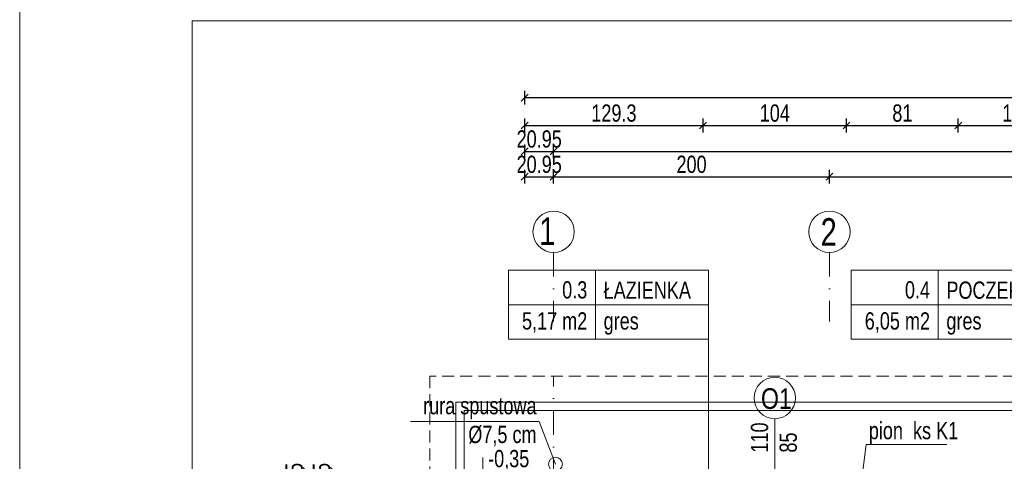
# Model space of a CAD drawing. Header units: inches. Extents: x 53031 to 98566, y -51777 to -15616.
# Tile 16 of 45: x 53216 to 53930, y -16657 to -16337. Entities that reach past the tile are written whole.
import ezdxf

# ---------------------------------------------------------------- set-up
doc = ezdxf.new("R2010")
doc.units = ezdxf.units.IN
doc.header["$MEASUREMENT"] = 0
doc.linetypes.add('DASHDOT', pattern=[1, 0.5, -0.25, 0, -0.25])
doc.linetypes.add('HIDDEN', pattern=[0.375, 0.25, -0.125])
doc.layers.get('0').update_dxf_attribs({"lineweight": 0})
doc.layers.get('Defpoints').update_dxf_attribs({"lineweight": 0})
for name, color, linetype, lineweight in [('A--tabelka rysunku', 7, 'Continuous', 0), ('A35-rura spustowa', 2, 'Continuous', 0), ('A36-obrzeże', 252, 'Continuous', 0), ('A8-opisy pomieszczeń', 31, 'Continuous', 0), ('p--dach', 2, 'Continuous', 30), ('p--koty wysok.', 141, 'Continuous', 0), ('p--opis okna', 181, 'Continuous', 0), ('p--opisy dodatkowe', 62, 'Continuous', 0), ('p--opisy pomieszczeń', 31, 'Continuous', 0), ('p--osie konstr', 11, 'DASHDOT', 15), ('p--osie konstr.-NR', 1, 'DASHDOT', 15), ('p--wymiary-1-50', 5, 'Continuous', 0)]:
    doc.layers.add(name, color=color, linetype=linetype, lineweight=lineweight)
doc.styles.add('1-100', font='arial.ttf', dxfattribs={"width": 0.75, "height": 18})
doc.styles.add('1-50', font='arial.ttf', dxfattribs={"width": 0.75, "height": 12.5})
doc.styles.get("Standard").update_dxf_attribs({"font": 'arial.ttf', "width": 0.75})
doc.dimstyles.new('1-50', dxfattribs={"dimtxt": 12.5, "dimasz": 5, "dimexe": 5, "dimexo": 5, "dimgap": 0.09, "dimtad": 0, "dimdsep": 46, "dimtxsty": '1-50', "dimblk": 'OBLIQUE', "dimcen": 0.09, "dimadec": 0, "dimazin": 0, "dimtfac": 1, "dimtdec": 4, "dimtix": 1, "dimtmove": 2, "dimatfit": 3, "dimldrblk": 'OBLIQUE', "dimfxl": 5, "dimfxlon": 1, "dimtvp": 0.7, "dimtolj": 1, "dimtzin": 0, "dimarcsym": 0})

# ---------------------------------------------------------------- blocks, each defined once
blk = doc.blocks.new('_OBLIQUE')
at = {"color": 0, "linetype": 'ByBlock', "lineweight": -2}
for p, q in [((-0.5, -0.5), (0.5, 0.5)), ((0, 0), (0, 0))]:
    blk.add_line(p, q, dxfattribs=at)
blk = doc.blocks.new('*D780')
at = {"layer": 'Defpoints', "color": 0}
for p in [(53443.67, -16663.67), (53465.92, -16663.67), (53465.92, -16684.62)]:
    blk.add_point(p, dxfattribs=at)
at = {"layer": 'p--wymiary-1-50', "color": 0, "lineweight": -2}
for p, q in [((53448.67, -16663.67), (53438.67, -16663.67)), ((53443.67, -16684.62), (53443.67, -16663.67)), ((53448.67, -16684.62), (53438.67, -16684.62))]:
    blk.add_line(p, q, dxfattribs=at)
at = {"layer": 'p--wymiary-1-50', "color": 0, "lineweight": -2, "xscale": 5, "yscale": 5, "zscale": 5}
for p, rotation in [((53443.67, -16663.67), 270), ((53443.67, -16684.62), 90)]:
    blk.add_blockref('_OBLIQUE', p, dxfattribs=dict(at, rotation=rotation))
at = {"layer": 'p--wymiary-1-50', "color": 0, "insert": (53434.74, -16674.15), "char_height": 12.5, "attachment_point": 5, "rotation": 90, "style": '1-50'}
blk.add_mtext('\\A1;20.95', dxfattribs=at)
blk = doc.blocks.new('*D781')
at = {"layer": 'Defpoints', "color": 0}
for p in [(53423.79, -16663.67), (53446.03, -16663.67), (53446.03, -16684.62)]:
    blk.add_point(p, dxfattribs=at)
at = {"layer": 'p--wymiary-1-50', "color": 0, "lineweight": -2}
for p, q in [((53428.79, -16663.67), (53418.79, -16663.67)), ((53423.79, -16684.62), (53423.79, -16663.67)), ((53428.79, -16684.62), (53418.79, -16684.62))]:
    blk.add_line(p, q, dxfattribs=at)
at = {"layer": 'p--wymiary-1-50', "color": 0, "lineweight": -2, "xscale": 5, "yscale": 5, "zscale": 5}
for p, rotation in [((53423.79, -16663.67), 270), ((53423.79, -16684.62), 90)]:
    blk.add_blockref('_OBLIQUE', p, dxfattribs=dict(at, rotation=rotation))
at = {"layer": 'p--wymiary-1-50', "color": 0, "insert": (53414.85, -16674.15), "char_height": 12.5, "attachment_point": 5, "rotation": 90, "style": '1-50'}
blk.add_mtext('\\A1;20.95', dxfattribs=at)
blk = doc.blocks.new('*D785')
at = {"layer": 'Defpoints', "color": 0}
for p in [(53803.03, -16450.38), (53603.03, -16464.44), (53803.03, -16464.44)]:
    blk.add_point(p, dxfattribs=at)
at = {"layer": 'p--wymiary-1-50', "color": 0, "lineweight": -2}
for p, q in [((53603.03, -16455.38), (53603.03, -16445.38)), ((53803.03, -16455.38), (53803.03, -16445.38)), ((53603.03, -16450.38), (53803.03, -16450.38))]:
    blk.add_line(p, q, dxfattribs=at)
at = {"layer": 'p--wymiary-1-50', "color": 0, "lineweight": -2, "xscale": 5, "yscale": 5, "zscale": 5, "rotation": 180}
blk.add_blockref('_OBLIQUE', (53603.03, -16450.38), dxfattribs=at)
at = {"layer": 'p--wymiary-1-50', "color": 0, "lineweight": -2, "xscale": 5, "yscale": 5, "zscale": 5}
blk.add_blockref('_OBLIQUE', (53803.03, -16450.38), dxfattribs=at)
at = {"layer": 'p--wymiary-1-50', "color": 0, "insert": (53703.03, -16441.44), "char_height": 12.5, "attachment_point": 5, "style": '1-50'}
blk.add_mtext('\\A1;200', dxfattribs=at)
blk = doc.blocks.new('*D786')
at = {"layer": 'Defpoints', "color": 0}
for p in [(54235.63, -16450.38), (53803.03, -16464.44), (54235.63, -16464.44)]:
    blk.add_point(p, dxfattribs=at)
at = {"layer": 'p--wymiary-1-50', "color": 0, "lineweight": -2}
for p, q in [((53803.03, -16455.38), (53803.03, -16445.38)), ((54235.63, -16455.38), (54235.63, -16445.38)), ((53803.03, -16450.38), (54235.63, -16450.38))]:
    blk.add_line(p, q, dxfattribs=at)
at = {"layer": 'p--wymiary-1-50', "color": 0, "lineweight": -2, "xscale": 5, "yscale": 5, "zscale": 5, "rotation": 180}
blk.add_blockref('_OBLIQUE', (53803.03, -16450.38), dxfattribs=at)
at = {"layer": 'p--wymiary-1-50', "color": 0, "lineweight": -2, "xscale": 5, "yscale": 5, "zscale": 5}
blk.add_blockref('_OBLIQUE', (54235.63, -16450.38), dxfattribs=at)
at = {"layer": 'p--wymiary-1-50', "color": 0, "insert": (54019.33, -16441.44), "char_height": 12.5, "attachment_point": 5, "style": '1-50'}
blk.add_mtext('\\A1;432.6', dxfattribs=at)
blk = doc.blocks.new('*D788')
at = {"layer": 'Defpoints', "color": 0}
for p in [(54543.63, -16432.01), (53603.03, -16455.38), (54543.63, -16455.38)]:
    blk.add_point(p, dxfattribs=at)
at = {"layer": 'p--wymiary-1-50', "color": 0, "lineweight": -2}
for p, q in [((53603.03, -16437.01), (53603.03, -16427.01)), ((53603.03, -16432.01), (54543.63, -16432.01)), ((54543.63, -16437.01), (54543.63, -16427.01))]:
    blk.add_line(p, q, dxfattribs=at)
at = {"layer": 'p--wymiary-1-50', "color": 0, "lineweight": -2, "xscale": 5, "yscale": 5, "zscale": 5, "rotation": 180}
blk.add_blockref('_OBLIQUE', (53603.03, -16432.01), dxfattribs=at)
at = {"layer": 'p--wymiary-1-50', "color": 0, "lineweight": -2, "xscale": 5, "yscale": 5, "zscale": 5}
blk.add_blockref('_OBLIQUE', (54543.63, -16432.01), dxfattribs=at)
at = {"layer": 'p--wymiary-1-50', "color": 0, "insert": (54073.33, -16423.08), "char_height": 12.5, "attachment_point": 5, "style": '1-50'}
blk.add_mtext('\\A1;940.6', dxfattribs=at)
blk = doc.blocks.new('*D792')
at = {"layer": 'Defpoints', "color": 0}
for p in [(54564.58, -16393.02), (53582.08, -16416.37), (54564.58, -16416.37)]:
    blk.add_point(p, dxfattribs=at)
at = {"layer": 'p--wymiary-1-50', "color": 0, "lineweight": -2}
for p, q in [((53582.08, -16398.02), (53582.08, -16388.02)), ((54564.58, -16398.02), (54564.58, -16388.02)), ((53582.08, -16393.02), (54564.58, -16393.02))]:
    blk.add_line(p, q, dxfattribs=at)
at = {"layer": 'p--wymiary-1-50', "color": 0, "lineweight": -2, "xscale": 5, "yscale": 5, "zscale": 5, "rotation": 180}
blk.add_blockref('_OBLIQUE', (53582.08, -16393.02), dxfattribs=at)
at = {"layer": 'p--wymiary-1-50', "color": 0, "lineweight": -2, "xscale": 5, "yscale": 5, "zscale": 5}
blk.add_blockref('_OBLIQUE', (54564.58, -16393.02), dxfattribs=at)
at = {"layer": 'p--wymiary-1-50', "color": 0, "insert": (54073.33, -16384.09), "char_height": 12.5, "attachment_point": 5, "style": '1-50'}
blk.add_mtext('\\A1;982.5', dxfattribs=at)
blk = doc.blocks.new('*D793')
at = {"layer": 'Defpoints', "color": 0}
for p in [(53603.03, -16432.01), (53582.08, -16443.26), (53603.03, -16443.26)]:
    blk.add_point(p, dxfattribs=at)
at = {"layer": 'p--wymiary-1-50', "color": 0, "lineweight": -2}
for p, q in [((53582.08, -16437.01), (53582.08, -16427.01)), ((53582.08, -16432.01), (53603.03, -16432.01)), ((53603.03, -16437.01), (53603.03, -16427.01))]:
    blk.add_line(p, q, dxfattribs=at)
at = {"layer": 'p--wymiary-1-50', "color": 0, "lineweight": -2, "xscale": 5, "yscale": 5, "zscale": 5}
blk.add_blockref('_OBLIQUE', (53582.08, -16432.01), dxfattribs=at)
at = {"layer": 'p--wymiary-1-50', "color": 0, "lineweight": -2, "xscale": 5, "yscale": 5, "zscale": 5, "rotation": 180}
blk.add_blockref('_OBLIQUE', (53603.03, -16432.01), dxfattribs=at)
at = {"layer": 'p--wymiary-1-50', "color": 0, "insert": (53592.56, -16423.08), "char_height": 12.5, "attachment_point": 5, "style": '1-50'}
blk.add_mtext('\\A1;20.95', dxfattribs=at)
blk = doc.blocks.new('*D794')
at = {"layer": 'Defpoints', "color": 0}
for p in [(53603.03, -16450.38), (53582.08, -16461.62), (53603.03, -16461.62)]:
    blk.add_point(p, dxfattribs=at)
at = {"layer": 'p--wymiary-1-50', "color": 0, "lineweight": -2}
for p, q in [((53582.08, -16455.38), (53582.08, -16445.38)), ((53603.03, -16455.38), (53603.03, -16445.38)), ((53582.08, -16450.38), (53603.03, -16450.38))]:
    blk.add_line(p, q, dxfattribs=at)
at = {"layer": 'p--wymiary-1-50', "color": 0, "lineweight": -2, "xscale": 5, "yscale": 5, "zscale": 5}
blk.add_blockref('_OBLIQUE', (53582.08, -16450.38), dxfattribs=at)
at = {"layer": 'p--wymiary-1-50', "color": 0, "lineweight": -2, "xscale": 5, "yscale": 5, "zscale": 5, "rotation": 180}
blk.add_blockref('_OBLIQUE', (53603.03, -16450.38), dxfattribs=at)
at = {"layer": 'p--wymiary-1-50', "color": 0, "insert": (53592.56, -16441.44), "char_height": 12.5, "attachment_point": 5, "style": '1-50'}
blk.add_mtext('\\A1;20.95', dxfattribs=at)
blk = doc.blocks.new('*D807')
at = {"layer": 'Defpoints', "color": 0}
for p in [(53711.38, -16413.24), (53582.08, -16428.32), (53711.38, -16428.32)]:
    blk.add_point(p, dxfattribs=at)
at = {"layer": 'p--wymiary-1-50', "color": 0, "lineweight": -2}
for p, q in [((53582.08, -16418.24), (53582.08, -16408.24)), ((53711.38, -16418.24), (53711.38, -16408.24)), ((53582.08, -16413.24), (53711.38, -16413.24))]:
    blk.add_line(p, q, dxfattribs=at)
at = {"layer": 'p--wymiary-1-50', "color": 0, "lineweight": -2, "xscale": 5, "yscale": 5, "zscale": 5, "rotation": 180}
blk.add_blockref('_OBLIQUE', (53582.08, -16413.24), dxfattribs=at)
at = {"layer": 'p--wymiary-1-50', "color": 0, "lineweight": -2, "xscale": 5, "yscale": 5, "zscale": 5}
blk.add_blockref('_OBLIQUE', (53711.38, -16413.24), dxfattribs=at)
at = {"layer": 'p--wymiary-1-50', "color": 0, "insert": (53646.73, -16404.3), "char_height": 12.5, "attachment_point": 5, "style": '1-50'}
blk.add_mtext('\\A1;129.3', dxfattribs=at)
blk = doc.blocks.new('*D808')
at = {"layer": 'Defpoints', "color": 0}
for p in [(53815.38, -16413.24), (53711.38, -16428.32), (53815.38, -16428.32)]:
    blk.add_point(p, dxfattribs=at)
at = {"layer": 'p--wymiary-1-50', "color": 0, "lineweight": -2}
for p, q in [((53711.38, -16418.24), (53711.38, -16408.24)), ((53815.38, -16418.24), (53815.38, -16408.24)), ((53711.38, -16413.24), (53815.38, -16413.24))]:
    blk.add_line(p, q, dxfattribs=at)
at = {"layer": 'p--wymiary-1-50', "color": 0, "lineweight": -2, "xscale": 5, "yscale": 5, "zscale": 5, "rotation": 180}
blk.add_blockref('_OBLIQUE', (53711.38, -16413.24), dxfattribs=at)
at = {"layer": 'p--wymiary-1-50', "color": 0, "lineweight": -2, "xscale": 5, "yscale": 5, "zscale": 5}
blk.add_blockref('_OBLIQUE', (53815.38, -16413.24), dxfattribs=at)
at = {"layer": 'p--wymiary-1-50', "color": 0, "insert": (53763.38, -16404.3), "char_height": 12.5, "attachment_point": 5, "style": '1-50'}
blk.add_mtext('\\A1;104', dxfattribs=at)
blk = doc.blocks.new('*D809')
at = {"layer": 'Defpoints', "color": 0}
for p in [(53896.38, -16413.24), (53815.38, -16428.32), (53896.38, -16428.32)]:
    blk.add_point(p, dxfattribs=at)
at = {"layer": 'p--wymiary-1-50', "color": 0, "lineweight": -2}
for p, q in [((53815.38, -16418.24), (53815.38, -16408.24)), ((53896.38, -16418.24), (53896.38, -16408.24)), ((53815.38, -16413.24), (53896.38, -16413.24))]:
    blk.add_line(p, q, dxfattribs=at)
at = {"layer": 'p--wymiary-1-50', "color": 0, "lineweight": -2, "xscale": 5, "yscale": 5, "zscale": 5, "rotation": 180}
blk.add_blockref('_OBLIQUE', (53815.38, -16413.24), dxfattribs=at)
at = {"layer": 'p--wymiary-1-50', "color": 0, "lineweight": -2, "xscale": 5, "yscale": 5, "zscale": 5}
blk.add_blockref('_OBLIQUE', (53896.38, -16413.24), dxfattribs=at)
at = {"layer": 'p--wymiary-1-50', "color": 0, "insert": (53855.88, -16404.3), "char_height": 12.5, "attachment_point": 5, "style": '1-50'}
blk.add_mtext('\\A1;81', dxfattribs=at)
blk = doc.blocks.new('*D810')
at = {"layer": 'Defpoints', "color": 0}
for p in [(54000.37, -16413.24), (53896.38, -16428.32), (54000.37, -16428.32)]:
    blk.add_point(p, dxfattribs=at)
at = {"layer": 'p--wymiary-1-50', "color": 0, "lineweight": -2}
for p, q in [((53896.38, -16418.24), (53896.38, -16408.24)), ((54000.37, -16418.24), (54000.37, -16408.24)), ((53896.38, -16413.24), (54000.37, -16413.24))]:
    blk.add_line(p, q, dxfattribs=at)
at = {"layer": 'p--wymiary-1-50', "color": 0, "lineweight": -2, "xscale": 5, "yscale": 5, "zscale": 5, "rotation": 180}
blk.add_blockref('_OBLIQUE', (53896.38, -16413.24), dxfattribs=at)
at = {"layer": 'p--wymiary-1-50', "color": 0, "lineweight": -2, "xscale": 5, "yscale": 5, "zscale": 5}
blk.add_blockref('_OBLIQUE', (54000.37, -16413.24), dxfattribs=at)
at = {"layer": 'p--wymiary-1-50', "color": 0, "insert": (53948.38, -16404.3), "char_height": 12.5, "attachment_point": 5, "style": '1-50'}
blk.add_mtext('\\A1;103.99', dxfattribs=at)
blk = doc.blocks.new('kota wykoń')
for p, q in [((0, 25), (0, 0)), ((0, 0), (-12.5, 12.5)), ((-12.5, 12.5), (37.5, 12.5))]:
    blk.add_line(p, q)
at = {"lineweight": 0}
blk.add_line((-2.5, 0), (2.5, 0), dxfattribs=at)

msp = doc.modelspace()

# ---------------------------------------------------------------- linework, layer by layer
at = {"layer": 'A--tabelka rysunku', "linetype": 'Continuous'}
for points in [[(53215.894, -17787.433), (55315.894, -17787.433), (55315.894, -16302.433), (53215.894, -16302.433)], [(53215.894, -17787.433), (55315.894, -17787.433), (55315.894, -16302.433), (53215.894, -16302.433)], [(53340.894, -17752.433), (55280.894, -17752.433), (55280.894, -16337.433), (53340.894, -16337.433)]]:
    msp.add_lwpolyline(points, close=True, dxfattribs=at)
at = {"layer": 'A35-rura spustowa', "linetype": 'Continuous', "lineweight": 0, "ltscale": 75}
msp.add_circle((53604.335, -16658.675), 5, dxfattribs=at)
at = {"layer": 'A36-obrzeże', "linetype": 'Continuous', "ltscale": 35}
for points in [[(53817.585, -17294.175), (53532.085, -17294.175), (53532.085, -16613.675), (54614.585, -16613.675), (54614.585, -17294.175), (54221.085, -17294.175)], [(53823.585, -17288.175), (53538.085, -17288.175), (53538.085, -16619.675), (54608.585, -16619.675), (54608.585, -17288.175), (54215.085, -17288.175)]]:
    msp.add_lwpolyline(points, dxfattribs=at)
at = {"layer": 'A8-opisy pomieszczeń'}
msp.add_line((53715.352, -16568.114), (53715.352, -16798.381), dxfattribs=at)
at = {"layer": 'p--dach', "color": 6, "linetype": 'HIDDEN', "lineweight": 20, "ltscale": 35}
msp.add_lwpolyline([(53513.225, -17313.035), (54633.445, -17313.035), (54633.445, -16594.815), (53513.225, -16594.815)], close=True, dxfattribs=at)
at = {"layer": 'p--opis okna'}
for q in [(53763.385, -16706.175), (53763.385, -16696.175)]:
    msp.add_line((53763.385, -16625.713), q, dxfattribs=at)
msp.add_circle((53763.385, -16610.713), 15, dxfattribs=at)
at = {"layer": 'p--opisy dodatkowe'}
for points in [[(53499.352, -16627.76), (53592.575, -16627.76), (53604.335, -16658.675)], [(53888.032, -16644.384), (53829.513, -16644.384), (53822.472, -16701.825)]]:
    msp.add_lwpolyline(points, dxfattribs=at)
at = {"layer": 'p--opisy pomieszczeń'}
for p, q in [((53633.352, -16518.114), (53633.352, -16568.114)), ((53881.857, -16518.114), (53881.857, -16568.114)), ((53715.352, -16543.114), (53570.352, -16543.114)), ((53978.857, -16543.114), (53818.857, -16543.114))]:
    msp.add_line(p, q, dxfattribs=at)
for points in [[(53570.352, -16568.114), (53715.352, -16568.114), (53715.352, -16518.114), (53570.352, -16518.114)], [(53818.857, -16568.114), (53978.857, -16568.114), (53978.857, -16518.114), (53818.857, -16518.114)]]:
    msp.add_lwpolyline(points, close=True, dxfattribs=at)
at = {"layer": 'p--osie konstr', "linetype": 'DASHDOT', "ltscale": 35}
msp.add_line((53603.035, -17269.175), (53603.035, -16594.815), dxfattribs=at)
at = {"layer": 'p--osie konstr.-NR', "linetype": 'DASHDOT', "ltscale": 35}
for p, q in [((53603.035, -16505.264), (53603.035, -16555.264)), ((53803.035, -16505.264), (53803.035, -16555.264))]:
    msp.add_line(p, q, dxfattribs=at)
at = {"layer": 'p--osie konstr.-NR', "linetype": 'Continuous', "ltscale": 35}
for centre in [(53603.035, -16490.264), (53803.035, -16490.264)]:
    msp.add_circle(centre, 15, dxfattribs=at)

# ---------------------------------------------------------------- block references
at = {"layer": 'p--koty wysok.'}
msp.add_blockref('kota wykoń', (53551.645, -16678.903), dxfattribs=at)

# ---------------------------------------------------------------- texts
at = {"layer": 'p--koty wysok.', "insert": (53555.541, -16648.375), "char_height": 18, "width": 207.41597, "attachment_point": 1, "style": '1-50'}
msp.add_mtext('{\\H0.6944x;-0,35}', dxfattribs=at)
at = {"layer": 'p--opis okna', "insert": (53753.351, -16618.839), "char_height": 15, "width": 74.01038, "attachment_point": 7, "style": '1-50'}
msp.add_mtext('\\W0.8;O1', dxfattribs=at)
at = {"layer": 'p--opis okna', "insert": (53779.544, -16650.275), "char_height": 12.5, "width": 45.287, "attachment_point": 7, "rotation": 90, "style": '1-100'}
msp.add_mtext('110\\P85', dxfattribs=at)
at = {"layer": 'p--opisy dodatkowe', "char_height": 12.5, "style": '1-50'}
for s, insert, width, attachment_point in [('rura spustowa\\P%%c7,5 cm', (53590.653, -16645.678), 177.1707, 9), ('pion  ks K1', (53896.339, -16628.088), 88.06585, 3)]:
    msp.add_mtext(s, dxfattribs=dict(at, insert=insert, width=width, attachment_point=attachment_point))
at = {"layer": 'p--opisy pomieszczeń', "char_height": 12.5, "style": '1-50'}
for s, insert, width, attachment_point in [('0.3', (53627.42, -16526.087), 98, 3), ('ŁAZIENKA', (53639.284, -16526.322), 106.86476, 1), ('0.4', (53875.926, -16526.087), 98, 3), ('POCZEKANIA', (53887.789, -16526.322), 106.86476, 1), ('5,17 m2', (53627.42, -16548.589), 98, 3), ('gres', (53639.284, -16548.589), 100, 1), ('6,05 m2', (53875.926, -16548.589), 98, 3), ('gres', (53887.789, -16548.589), 100, 1)]:
    msp.add_mtext(s, dxfattribs=dict(at, insert=insert, width=width, attachment_point=attachment_point))
at = {"layer": 'p--osie konstr.-NR', "linetype": 'Continuous', "ltscale": 35, "char_height": 20, "width": 63.5564, "attachment_point": 9}
for s, insert in [('1', (53604.264, -16499.819)), ('2', (53808.281, -16500.393))]:
    msp.add_mtext(s, dxfattribs=dict(at, insert=insert))

# ---------------------------------------------------------------- dimensions: what is measured, and where the dimension line sits
at = {"layer": 'p--wymiary-1-50'}
for base, p1, p2, picture, middle in [((54564.585, -16393.02), (53582.085, -16416.373), (54564.585, -16416.373), '*D792', (54073.335, -16384.086)), ((53711.385, -16413.237), (53582.085, -16428.32), (53711.385, -16428.32), '*D807', (53646.735, -16404.303)), ((53815.385, -16413.237), (53711.385, -16428.32), (53815.385, -16428.32), '*D808', (53763.385, -16404.303)), ((53896.385, -16413.237), (53815.385, -16428.32), (53896.385, -16428.32), '*D809', (53855.885, -16404.303)), ((54000.375, -16413.237), (53896.385, -16428.32), (54000.375, -16428.32), '*D810', (53948.38, -16404.303)), ((53603.035, -16432.011), (53582.085, -16443.257), (53603.035, -16443.257), '*D793', (53592.56, -16423.077)), ((54543.635, -16432.011), (53603.035, -16455.378), (54543.635, -16455.378), '*D788', (54073.335, -16423.077)), ((53603.035, -16450.378), (53582.085, -16461.624), (53603.035, -16461.624), '*D794', (53592.56, -16441.444)), ((53803.035, -16450.378), (53603.035, -16464.444), (53803.035, -16464.444), '*D785', (53703.035, -16441.444)), ((54235.635, -16450.378), (53803.035, -16464.444), (54235.635, -16464.444), '*D786', (54019.335, -16441.444))]:
    dim = msp.add_linear_dim(base=base, p1=p1, p2=p2, dimstyle='1-50', dxfattribs=at)
    dim.commit()
    dim.dimension.update_dxf_attribs({"geometry": picture, "text_midpoint": middle})
for base, p1, p2, picture, middle in [((53423.786, -16663.675), (53446.033, -16684.625), (53446.033, -16663.675), '*D781', (53414.852, -16674.15)), ((53443.669, -16663.675), (53465.916, -16684.625), (53465.916, -16663.675), '*D780', (53434.735, -16674.15))]:
    dim = msp.add_linear_dim(base=base, p1=p1, p2=p2, angle=90, dimstyle='1-50', dxfattribs=at)
    dim.commit()
    dim.dimension.update_dxf_attribs({"geometry": picture, "text_midpoint": middle})

doc.saveas('drawing.dxf')
